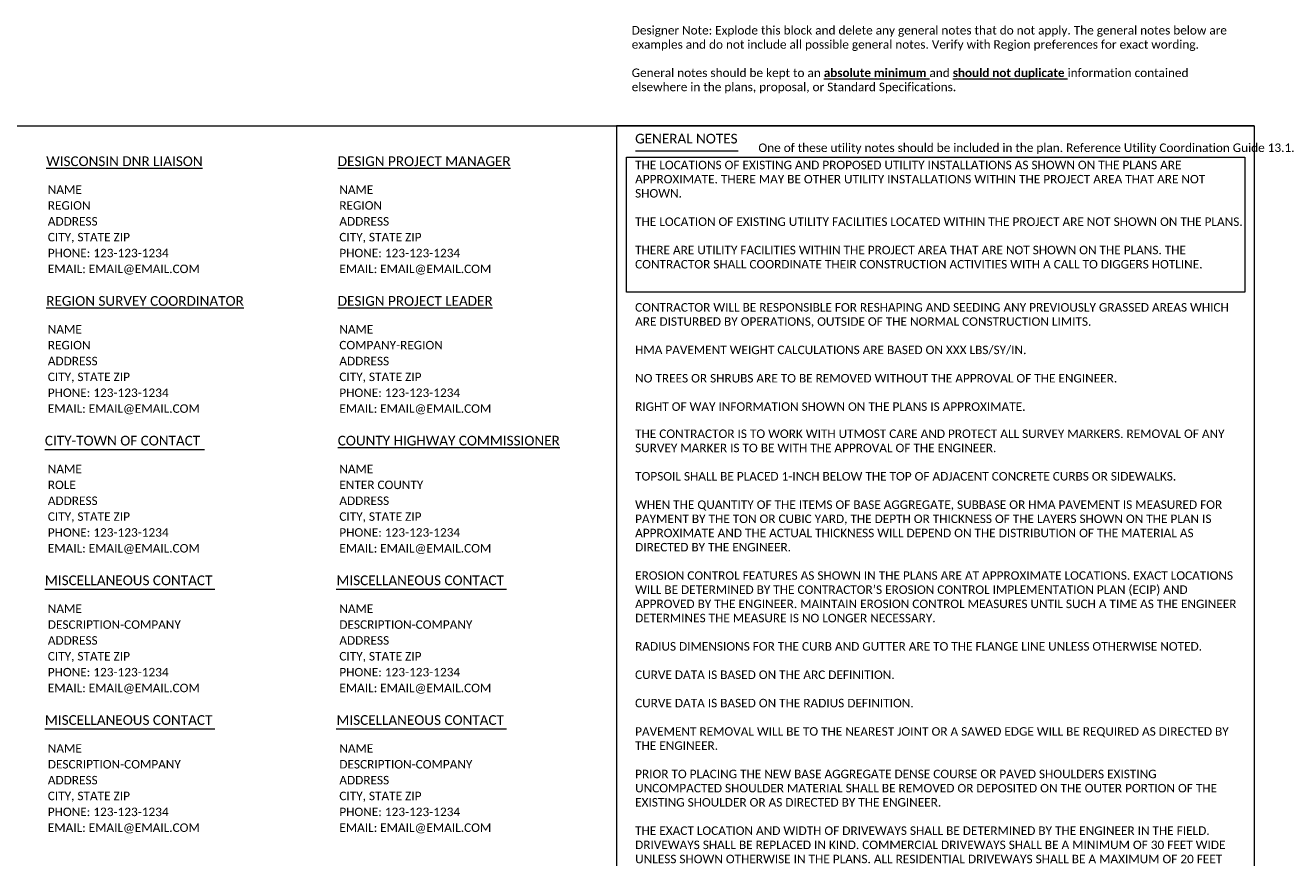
# Model space of a CAD drawing. Extents: x 3479.7 to 3573.9, y 4492.3 to 4508.3.
# Tile 3 of 5: x 3485.3 to 3495.7, y 4501.3 to 4508.1. Entities that reach past the tile are written whole.
import ezdxf
from ezdxf.enums import TextEntityAlignment as Align

# ---------------------------------------------------------------- set-up
doc = ezdxf.new("R2010")
doc.units = 0
doc.header["$MEASUREMENT"] = 0
doc.layers.add('P_MISC_NoPlot', color=7, linetype='Continuous', lineweight=18, plot=False)
doc.layers.add('P_MISC_Text', color=7, linetype='Continuous', lineweight=0)
doc.styles.add('CalibriLight', font='calibril.ttf')
doc.styles.add('CalibriRegular', font='calibri.ttf')

# ---------------------------------------------------------------- blocks, each defined once
blk = doc.blocks.new('DNR Contact')
at = {"style": 'CalibriLight'}
for s, p in [('PHONE: ', (0.013, -0.831)), ('EMAIL:', (0.013, -0.961))]:
    blk.add_text(s, height=0.07, dxfattribs=at).set_placement(p)
at = {"insert": (0, 0), "char_height": 0.08, "attachment_point": 1, "style": 'CalibriRegular'}
blk.add_mtext_dynamic_manual_height_columns('{\\LWISCONSIN DNR LIAISON}', width=1.32757, gutter_width=35, heights=[0], dxfattribs=at)
at = {"style": 'CalibriLight'}
for tag, p in [('NAME', (0.013, -0.309)), ('REGION', (0.013, -0.439)), ('ADDRESS', (0.013, -0.57)), ('CITY-STATE-ZIP', (0.013, -0.7)), ('PHONE-NUMBER', (0.388, -0.831)), ('EMAIL-ADDRESS', (0.349, -0.961))]:
    blk.add_attdef(tag, p, '', height=0.07, dxfattribs=at)
blk = doc.blocks.new('County Highway Commissioner Contact')
at = {"style": 'CalibriLight'}
for s, p in [('PHONE: ', (0.013, -0.831)), ('EMAIL:', (0.013, -0.961))]:
    blk.add_text(s, height=0.07, dxfattribs=at).set_placement(p)
at = {"insert": (0, 0), "char_height": 0.08, "attachment_point": 1, "style": 'CalibriRegular'}
blk.add_mtext_dynamic_manual_height_columns('{\\LCOUNTY HIGHWAY COMMISSIONER}', width=1.87337, gutter_width=35, heights=[0], dxfattribs=at)
at = {"style": 'CalibriLight'}
for tag, p in [('NAME', (0.013, -0.309)), ('COUNTY', (0.013, -0.439)), ('ADDRESS', (0.013, -0.57)), ('CITY-STATE-ZIP', (0.013, -0.7)), ('PHONE-NUMBER', (0.388, -0.831)), ('EMAIL-ADDRESS', (0.349, -0.961))]:
    blk.add_attdef(tag, p, '', height=0.07, dxfattribs=at)
blk = doc.blocks.new('Survey Coordinator Contact')
at = {"style": 'CalibriLight'}
for s, p in [('PHONE: ', (0.013, -0.831)), ('EMAIL:', (0.013, -0.961))]:
    blk.add_text(s, height=0.07, dxfattribs=at).set_placement(p)
at = {"insert": (0, 0), "char_height": 0.08, "attachment_point": 1, "style": 'CalibriRegular'}
blk.add_mtext_dynamic_manual_height_columns('{\\LREGION SURVEY COORDINATOR}', width=1.66153, gutter_width=3.5, heights=[0], dxfattribs=at)
at = {"style": 'CalibriLight'}
for tag, p in [('NAME', (0.013, -0.309)), ('REGION', (0.013, -0.439)), ('ADDRESS', (0.013, -0.57)), ('CITY-STATE-ZIP', (0.013, -0.7)), ('PHONE-NUMBER', (0.388, -0.831)), ('EMAIL-ADDRESS', (0.349, -0.961))]:
    blk.add_attdef(tag, p, '', height=0.07, dxfattribs=at)
blk = doc.blocks.new('Design Project Manager Contact')
at = {"style": 'CalibriLight'}
for s, p in [('PHONE: ', (0.013, -0.831)), ('EMAIL:', (0.013, -0.961))]:
    blk.add_text(s, height=0.07, dxfattribs=at).set_placement(p)
at = {"insert": (0, 0), "char_height": 0.08, "attachment_point": 1, "style": 'CalibriRegular'}
blk.add_mtext_dynamic_manual_height_columns('{\\LDESIGN PROJECT MANAGER}', width=1.44103, gutter_width=3.5, heights=[0], dxfattribs=at)
at = {"style": 'CalibriLight'}
for tag, p in [('NAME', (0.013, -0.309)), ('REGION', (0.013, -0.439)), ('ADDRESS', (0.013, -0.57)), ('CITY-STATE-ZIP', (0.013, -0.7)), ('PHONE-NUMBER', (0.388, -0.831)), ('EMAIL-ADDRESS', (0.349, -0.961))]:
    blk.add_attdef(tag, p, '', height=0.07, dxfattribs=at)
blk = doc.blocks.new('Design Leader Contact')
at = {"style": 'CalibriLight'}
for s, p in [('PHONE: ', (0.013, -0.831)), ('EMAIL:', (0.013, -0.961))]:
    blk.add_text(s, height=0.07, dxfattribs=at).set_placement(p)
at = {"insert": (0, 0), "char_height": 0.08, "attachment_point": 1, "style": 'CalibriRegular'}
blk.add_mtext_dynamic_manual_height_columns('{\\LDESIGN PROJECT LEADER}', width=1.37655, gutter_width=3.5, heights=[0], dxfattribs=at)
at = {"style": 'CalibriLight'}
for tag, p in [('NAME', (0.013, -0.309)), ('COMPANY-REGION', (0.013, -0.439)), ('ADDRESS', (0.013, -0.57)), ('CITY-STATE-ZIP', (0.013, -0.7)), ('PHONE-NUMBER', (0.388, -0.831)), ('EMAIL-ADDRESS', (0.349, -0.961))]:
    blk.add_attdef(tag, p, '', height=0.07, dxfattribs=at)
blk = doc.blocks.new('City-Town Contact')
blk.add_line((-0.012, -0.113), (1.303, -0.113))
at = {"style": 'CalibriLight'}
for s, p in [('PHONE: ', (0.013, -0.831)), ('EMAIL:', (0.013, -0.961))]:
    blk.add_text(s, height=0.07, dxfattribs=at).set_placement(p)
at = {"style": 'CalibriRegular'}
blk.add_attdef('CITY-TOWN-CONTACT', text='', height=0.08, dxfattribs=at).set_placement((-0.011, 0), align=Align.TOP_LEFT)
at = {"style": 'CalibriLight'}
for tag, p in [('NAME', (0.013, -0.309)), ('ROLE', (0.013, -0.439)), ('ADDRESS', (0.013, -0.57)), ('CITY-STATE-ZIP', (0.013, -0.7)), ('PHONE-NUMBER', (0.388, -0.831)), ('EMAIL-ADDRESS', (0.349, -0.961))]:
    blk.add_attdef(tag, p, '', height=0.07, dxfattribs=at)
blk = doc.blocks.new('Miscellaneous Contact')
blk.add_line((-0.012, -0.113), (1.388, -0.113))
at = {"style": 'CalibriLight'}
for s, p in [('PHONE: ', (0.013, -0.831)), ('EMAIL:', (0.013, -0.961))]:
    blk.add_text(s, height=0.07, dxfattribs=at).set_placement(p)
at = {"style": 'CalibriRegular'}
blk.add_attdef('MISCELLANEOUS-CONTACT', text='', height=0.08, dxfattribs=at).set_placement((-0.011, 0), align=Align.TOP_LEFT)
at = {"style": 'CalibriLight'}
for tag, p in [('NAME', (0.013, -0.309)), ('DESCRIPTION-COMPANY', (0.013, -0.439)), ('ADDRESS', (0.013, -0.57)), ('CITY-STATE-ZIP', (0.013, -0.7)), ('PHONE-NUMBER', (0.388, -0.831)), ('EMAIL-ADDRESS', (0.349, -0.961))]:
    blk.add_attdef(tag, p, '', height=0.07, dxfattribs=at)
blk = doc.blocks.new('General Notes Header')
blk.add_line((0.004, -0.14), (0.849, -0.14))
at = {"layer": 'P_MISC_Text', "insert": (0, 0), "char_height": 0.08, "attachment_point": 1, "line_spacing_factor": 1.5, "style": 'CalibriRegular'}
blk.add_mtext_dynamic_manual_height_columns('GENERAL NOTES', width=0.87838, gutter_width=0.875, heights=[0], dxfattribs=at)
blk = doc.blocks.new('Standard General Notes')
at = {"layer": 'P_MISC_NoPlot', "color": 3}
blk.add_lwpolyline([(-0.072, -0.193), (5.02, -0.193), (5.02, -1.303), (-0.072, -1.303)], close=True, dxfattribs=at)
at = {"layer": 'P_MISC_Text'}
blk.add_blockref('General Notes Header', (0, 0), dxfattribs=at)
at = {"layer": 'P_MISC_NoPlot', "color": 1, "insert": (-0.028, 0.887), "char_height": 0.07, "attachment_point": 1, "style": 'CalibriLight'}
blk.add_mtext_dynamic_manual_height_columns('Designer Note: Explode this block and delete any general notes that do not apply. The general notes below are examples and do not include all possible general notes. Verify with Region preferences for exact wording. \\P\\PGeneral notes should be kept to an {\\fCalibri Light|b1|i0|c0|p34;\\Labsolute minimum} and {\\fCalibri Light|b1|i0|c0|p34;\\Lshould not duplicate} information contained elsewhere in the plans, proposal, or Standard Specifications. ', width=4.92197, gutter_width=0.35, heights=[0], dxfattribs=at)
at = {"layer": 'P_MISC_NoPlot', "color": 3, "insert": (1.015, -0.08), "char_height": 0.07, "attachment_point": 1, "style": 'CalibriLight'}
blk.add_mtext_dynamic_manual_height_columns('One of these utility notes should be included in the plan. Reference Utility Coordination Guide 13.1.', width=4.41488, gutter_width=0.35, heights=[0], dxfattribs=at)
at = {"layer": 'P_MISC_Text', "char_height": 0.07, "attachment_point": 1, "line_spacing_factor": 1.5, "style": 'CalibriLight'}
for s, width, heights, insert in [('\\pxsm1;THE LOCATIONS OF EXISTING AND PROPOSED UTILITY INSTALLATIONS AS SHOWN ON THE PLANS ARE APPROXIMATE. THERE MAY BE OTHER UTILITY INSTALLATIONS WITHIN THE PROJECT AREA THAT ARE NOT SHOWN.\\P\\PTHE LOCATION OF EXISTING UTILITY FACILITIES LOCATED WITHIN THE PROJECT ARE NOT SHOWN ON THE PLANS.\\P\\PTHERE ARE UTILITY FACILITIES WITHIN THE PROJECT AREA THAT ARE NOT SHOWN ON THE PLANS. THE CONTRACTOR SHALL COORDINATE THEIR CONSTRUCTION ACTIVITIES WITH A CALL TO DIGGERS HOTLINE.', 4.8925, [1.131], (0, -0.222)), ("\\pxsm1;CONTRACTOR WILL BE RESPONSIBLE FOR RESHAPING AND SEEDING ANY PREVIOUSLY GRASSED AREAS WHICH ARE DISTURBED BY OPERATIONS, OUTSIDE OF THE NORMAL CONSTRUCTION LIMITS.\\P\\PHMA PAVEMENT WEIGHT CALCULATIONS ARE BASED ON XXX LBS/SY/IN.\\P\\PNO TREES OR SHRUBS ARE TO BE REMOVED WITHOUT THE APPROVAL OF THE ENGINEER.\\P\\PRIGHT OF WAY INFORMATION SHOWN ON THE PLANS IS APPROXIMATE.{\\H0.91667x;\\P\\P}THE CONTRACTOR IS TO WORK WITH UTMOST CARE AND PROTECT ALL SURVEY MARKERS. REMOVAL OF ANY SURVEY MARKER IS TO BE WITH THE APPROVAL OF THE ENGINEER.\\P\\PTOPSOIL SHALL BE PLACED 1-INCH BELOW THE TOP OF ADJACENT CONCRETE CURBS OR SIDEWALKS.\\P\\PWHEN THE QUANTITY OF THE ITEMS OF BASE AGGREGATE, SUBBASE OR HMA PAVEMENT IS MEASURED FOR PAYMENT BY THE TON OR CUBIC YARD, THE DEPTH OR THICKNESS OF THE LAYERS SHOWN ON THE PLAN IS APPROXIMATE AND THE ACTUAL THICKNESS WILL DEPEND ON THE DISTRIBUTION OF THE MATERIAL AS DIRECTED BY THE ENGINEER.\\P\\PEROSION CONTROL FEATURES AS SHOWN IN THE PLANS ARE AT APPROXIMATE LOCATIONS. EXACT LOCATIONS WILL BE DETERMINED BY THE CONTRACTOR’S EROSION CONTROL IMPLEMENTATION PLAN (ECIP) AND APPROVED BY THE ENGINEER. MAINTAIN EROSION CONTROL MEASURES UNTIL SUCH A TIME AS THE ENGINEER DETERMINES THE MEASURE IS NO LONGER NECESSARY.\\P\\PRADIUS DIMENSIONS FOR THE CURB AND GUTTER ARE TO THE FLANGE LINE UNLESS OTHERWISE NOTED.\\P\\PCURVE DATA IS BASED ON THE ARC DEFINITION.\\P\\PCURVE DATA IS BASED ON THE RADIUS DEFINITION.\\P\\PPAVEMENT REMOVAL WILL BE TO THE NEAREST JOINT OR A SAWED EDGE WILL BE REQUIRED AS DIRECTED BY THE ENGINEER.\\P\\PPRIOR TO PLACING THE NEW BASE AGGREGATE DENSE COURSE OR PAVED SHOULDERS EXISTING UNCOMPACTED SHOULDER MATERIAL SHALL BE REMOVED OR DEPOSITED ON THE OUTER PORTION OF THE EXISTING SHOULDER OR AS DIRECTED BY THE ENGINEER.\\P\\PTHE EXACT LOCATION AND WIDTH OF DRIVEWAYS SHALL BE DETERMINED BY THE ENGINEER IN THE FIELD. DRIVEWAYS SHALL BE REPLACED IN KIND. COMMERCIAL DRIVEWAYS SHALL BE A MINIMUM OF 30 FEET WIDE UNLESS SHOWN OTHERWISE IN THE PLANS. ALL RESIDENTIAL DRIVEWAYS SHALL BE A MAXIMUM OF 20 FEET WIDE.\\P\\PPIPE AND INLET ELEVATIONS AS SHOWN ON THE PLANS MAY BE ADJUSTED BY THE ENGINEER TO FIT EXISTING FIELD CONDITIONS\\P\\PCURB AND GUTTER PLAN GRADES ARE AT THE FLANGE LINE UNLESS OTHERWISE NOTED.\\P\\PPIPE ELEVATIONS, LENGTHS AND LOCATIONS AS SHOWN ON THE PLANS, MAY BE ADJUSTED TO FIT EXISTING FIELD CONDITIONS AS DIRECTED BY THE ENGINEER.\\P\\PTHE PROPOSED SHOULDER WIDTH SHOWN IN THE TYPICAL SECTIONS ARE MINIMUM WIDTH. PERPETUATE EXISTING SHOULDERS THAT ARE WIDER THAN WHAT IS SHOWN IN THE TYPICAL SECTIONS. \\P\\PTHE CONTRACTOR'S PAVING OPERATION SHALL BE CONSISTENT WITH THE TYPICAL SECTIONS AND CONSTRUCTED TO PREVENT LONGITUDINAL JOINTS FROM BEING LOCATED WITHIN A DRIVING, TURNING, PASSING, OR PARKING LANE. \\P\\PSAWCUTS, AS SHOWN ON THE PLANS, ARE SUGGESTED LOCATIONS AND MAY BE ADJUSTED AT THE DISCRETION OF THE ENGINEER TO BETTER SUIT FIELD CONDITIONS. \\P\\PPRIOR TO PLACEMENT OF BEAM GUARD THE SHOULDERS SHALL BE IN PLACE, SHAPED AND COMPACTED.\\P\\PCONTRACTOR SHALL MAINTAIN ACCESS TO ALL DRIVEWAYS AT ALL TIMES EXCEPT WHEN PAVING OR PIPE LAYING OPERATIONS REQUIRE THE DRIVEWAY TO BE CLOSED. ACCESS TO DRIVEWAYS SHALL BE RE-ESTABLISHED IMMEDIATELY AFTER OPERATIONS ARE COMPLETED. ACCESS SHALL BE PROVIDED DURING ALL NON-WORKING HOURS.\\P\\PTRAFFIC CONTROL DEVICES SHALL BE ADJUSTED TO FIT FIELD CONDITIONS AS DIRECTED BY THE ENGINEER.\\P\\PPRIOR TO ORDERING DRAINAGE PIPES, THE CONTRACTOR SHALL FIELD VERIFY RELATED DRAINAGE INFORMATION IN THE PLAN WITH THE ENGINEER. \\P\\PBEARINGS SHOWN ON THE PLAN ARE TRUE BEARINGS.\\P\\PBEARINGS SHOWN ON THE PLAN ARE GROUND BEARINGS TO THE NEAREST SECOND.\\P\\PDO NOT DRIVE OR STORE EQUIPMENT, OR STORE CONSTRUCTION MATERIALS IN ENVIRONMENTALLY SENSITIVE AREAS, WETLANDS OR WATERWAYS. ", 4.99735, [10.058], (0, -1.394))]:
    blk.add_mtext_dynamic_manual_height_columns(s, width=width, gutter_width=0.875, heights=heights, dxfattribs=dict(at, insert=insert))

msp = doc.modelspace()

# ---------------------------------------------------------------- linework, layer by layer
msp.add_line((3490.162, 4507.282), (3495.412, 4507.282))
msp.add_line((3490.162, 4507.282), (3495.412, 4507.282))
at = {"layer": 'P_MISC_NoPlot'}
msp.add_lwpolyline([(3479.662, 4507.282), (3495.412, 4507.282), (3495.412, 4497.532), (3479.662, 4497.532)], close=True, dxfattribs=at)
msp.add_lwpolyline([(3479.662, 4507.282), (3495.412, 4507.282), (3495.412, 4497.532), (3479.662, 4497.532)], close=True, dxfattribs=at)
at = {"layer": 'P_MISC_Text'}
for q in [(3495.412, 4507.282), (3490.162, 4497.532), (3495.412, 4507.282)]:
    msp.add_line((3490.162, 4507.282), q, dxfattribs=at)

# ---------------------------------------------------------------- block references
msp.add_blockref('Standard General Notes', (3490.315, 4507.216), dxfattribs=at)
for name, p, values in [('DNR Contact', (3485.467, 4507.03), {'NAME': 'NAME', 'REGION': 'REGION', 'ADDRESS': 'ADDRESS', 'CITY-STATE-ZIP': 'CITY, STATE ZIP', 'PHONE-NUMBER': '123-123-1234', 'EMAIL-ADDRESS': 'EMAIL@EMAIL.COM'}), ('Design Project Manager Contact', (3487.867, 4507.03), {'NAME': 'NAME', 'REGION': 'REGION', 'ADDRESS': 'ADDRESS', 'CITY-STATE-ZIP': 'CITY, STATE ZIP', 'PHONE-NUMBER': '123-123-1234', 'EMAIL-ADDRESS': 'EMAIL@EMAIL.COM'}), ('Survey Coordinator Contact', (3485.467, 4505.88), {'NAME': 'NAME', 'REGION': 'REGION', 'ADDRESS': 'ADDRESS', 'CITY-STATE-ZIP': 'CITY, STATE ZIP', 'PHONE-NUMBER': '123-123-1234', 'EMAIL-ADDRESS': 'EMAIL@EMAIL.COM'}), ('Design Leader Contact', (3487.867, 4505.88), {'NAME': 'NAME', 'COMPANY-REGION': 'COMPANY-REGION', 'ADDRESS': 'ADDRESS', 'CITY-STATE-ZIP': 'CITY, STATE ZIP', 'PHONE-NUMBER': '123-123-1234', 'EMAIL-ADDRESS': 'EMAIL@EMAIL.COM'}), ('City-Town Contact', (3485.467, 4504.73), {'NAME': 'NAME', 'ROLE': 'ROLE', 'ADDRESS': 'ADDRESS', 'CITY-STATE-ZIP': 'CITY, STATE ZIP', 'PHONE-NUMBER': '123-123-1234', 'EMAIL-ADDRESS': 'EMAIL@EMAIL.COM', 'CITY-TOWN-CONTACT': 'CITY-TOWN OF CONTACT'}), ('County Highway Commissioner Contact', (3487.867, 4504.73), {'NAME': 'NAME', 'COUNTY': 'ENTER COUNTY', 'ADDRESS': 'ADDRESS', 'CITY-STATE-ZIP': 'CITY, STATE ZIP', 'PHONE-NUMBER': '123-123-1234', 'EMAIL-ADDRESS': 'EMAIL@EMAIL.COM'}), ('Miscellaneous Contact', (3485.467, 4503.58), {'NAME': 'NAME', 'DESCRIPTION-COMPANY': 'DESCRIPTION-COMPANY', 'ADDRESS': 'ADDRESS', 'CITY-STATE-ZIP': 'CITY, STATE ZIP', 'PHONE-NUMBER': '123-123-1234', 'EMAIL-ADDRESS': 'EMAIL@EMAIL.COM', 'MISCELLANEOUS-CONTACT': 'MISCELLANEOUS CONTACT'}), ('Miscellaneous Contact', (3487.867, 4503.58), {'NAME': 'NAME', 'DESCRIPTION-COMPANY': 'DESCRIPTION-COMPANY', 'ADDRESS': 'ADDRESS', 'CITY-STATE-ZIP': 'CITY, STATE ZIP', 'PHONE-NUMBER': '123-123-1234', 'EMAIL-ADDRESS': 'EMAIL@EMAIL.COM', 'MISCELLANEOUS-CONTACT': 'MISCELLANEOUS CONTACT'}), ('Miscellaneous Contact', (3485.467, 4502.43), {'NAME': 'NAME', 'DESCRIPTION-COMPANY': 'DESCRIPTION-COMPANY', 'ADDRESS': 'ADDRESS', 'CITY-STATE-ZIP': 'CITY, STATE ZIP', 'PHONE-NUMBER': '123-123-1234', 'EMAIL-ADDRESS': 'EMAIL@EMAIL.COM', 'MISCELLANEOUS-CONTACT': 'MISCELLANEOUS CONTACT'}), ('Miscellaneous Contact', (3487.867, 4502.43), {'NAME': 'NAME', 'DESCRIPTION-COMPANY': 'DESCRIPTION-COMPANY', 'ADDRESS': 'ADDRESS', 'CITY-STATE-ZIP': 'CITY, STATE ZIP', 'PHONE-NUMBER': '123-123-1234', 'EMAIL-ADDRESS': 'EMAIL@EMAIL.COM', 'MISCELLANEOUS-CONTACT': 'MISCELLANEOUS CONTACT'})]:
    msp.add_blockref(name, p, dxfattribs=at).add_auto_attribs(values)

doc.saveas('drawing.dxf')
